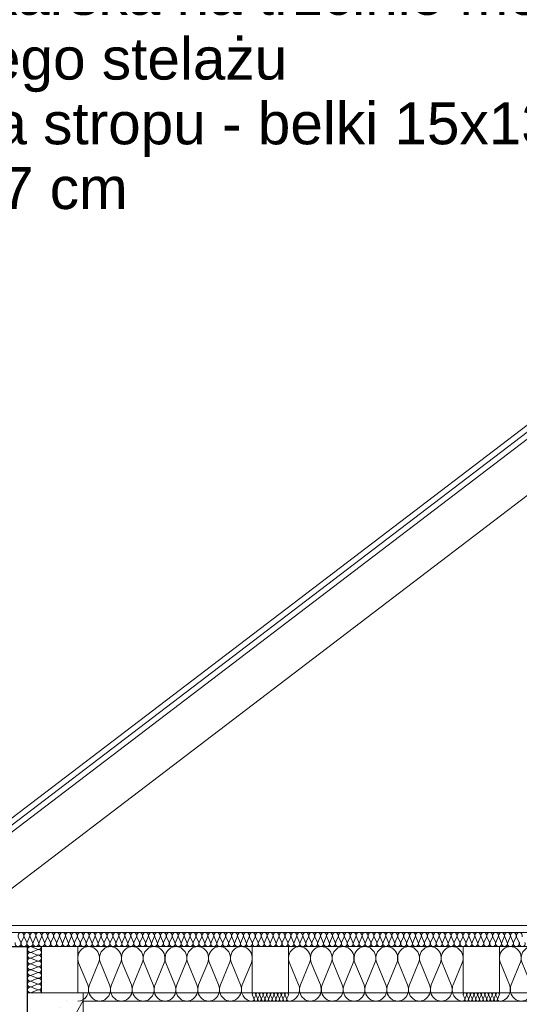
# Model space of a CAD drawing. Extents: x -396299 to -11759, y -15022 to 18278.
# Tile 145 of 205: x -104241 to -102452, y 10632 to 14155. Entities that reach past the tile are written whole.
import ezdxf

# ---------------------------------------------------------------- set-up
doc = ezdxf.new("R2010")
doc.units = 0
doc.header["$MEASUREMENT"] = 0
doc.layers.add('arch izolacje', color=7, linetype='Continuous')
doc.layers.add('Arch ocieplenie', color=7, linetype='Continuous')
doc.layers.add('arch izolacje_Nr_Pióra__24', color=7, linetype='Continuous', lineweight=13, true_color=0x029e21)
doc.layers.add('Inwentaryzacja Konst._Nr_Pióra__25', color=7, linetype='Continuous', lineweight=15, true_color=0x40a5ff)
for name, color, linetype, lineweight in [('Arch ocieplenie_Nr_Pióra__21', 7, 'Continuous', 13), ('Arch opisy_Nr_Pióra__1', 7, 'Continuous', 25), ('INWENT DACH_Nr_Pióra__5', 7, 'Continuous', 13), ('INWENT STROPY_Nr_Pióra__21', 7, 'Continuous', 13), ('INWENT.ŚCIANY_Nr_Pióra__1', 7, 'Continuous', 25), ('Inwentaryzacja Konst._Nr_Pióra__5', 7, 'Continuous', 13)]:
    doc.layers.add(name, color=color, linetype=linetype, lineweight=lineweight)
doc.styles.add('GENERATED_STYLE_8', font='arial.ttf')

# ---------------------------------------------------------------- blocks, each defined once
blk = doc.blocks.new('Ściana_90', base_point=(-104213.6, 7933.2))
at = {"layer": 'Arch ocieplenie_Nr_Pióra__21', "linetype": 'Continuous'}
h = blk.add_hatch(dxfattribs=at)
h.set_pattern_fill('Structural_Concrete', color=256, style=0, pattern_type=2)
h.set_pattern_definition([(0, (0, 0), (0, 623.5383), [60, -300]), (0, (180, 311.8), (0, 623.5383), [60, -300]), (60, (0, 0), (-540, 311.769), [60, -300]), (60, (360, 0), (-540, 311.769), [60, -300]), (120, (60, 0), (540, 311.769), [60, -300]), (120, (420, 0), (540, 311.769), [60, -300]), (0, (0, 60), (0, 120), [0, -120, 0, -180]), (45, (60, 60), (-84.85282, 84.85282), [0, -90, 0, -150])])
h.paths.add_polyline_path([(-104013.6, 7933.2), (-104013.6, 10673.2), (-104213.6, 10673.2), (-104213.6, 7933.2)], flags=0)
for p, q in [((-104013.6, 10673.2), (-104213.6, 10673.2)), ((-104213.6, 10673.2), (-104213.6, 7933.2)), ((-104013.6, 7933.2), (-104013.6, 10673.2)), ((-104163.6, 7933.2), (-104013.6, 7933.2))]:
    blk.add_line(p, q, dxfattribs=at)
blk = doc.blocks.new('Izolacja cieplna 14_211', base_point=(-100508.6, 10838.2))
at = {"layer": 'arch izolacje_Nr_Pióra__24', "linetype": 'Continuous'}
for p, q in [((-104237.6, 10853.1), (-104246.5, 10873.3)), ((-104227, 10873.3), (-104235.8, 10853.1)), ((-104216.4, 10853.1), (-104225.2, 10873.3)), ((-104205.8, 10873.3), (-104214.6, 10853.1)), ((-104195.1, 10853.1), (-104204, 10873.3)), ((-104184.5, 10873.3), (-104193.4, 10853.1)), ((-104173.9, 10853.1), (-104182.7, 10873.3)), ((-104163.3, 10873.3), (-104172.1, 10853.1)), ((-104152.6, 10853.1), (-104161.5, 10873.3)), ((-104142, 10873.3), (-104150.9, 10853.1)), ((-104131.4, 10853.1), (-104140.2, 10873.3)), ((-104120.8, 10873.3), (-104129.6, 10853.1)), ((-104110.2, 10853.1), (-104119, 10873.3)), ((-104099.5, 10873.3), (-104108.4, 10853.1)), ((-104088.9, 10853.1), (-104097.8, 10873.3)), ((-104078.3, 10873.3), (-104087.1, 10853.1)), ((-104067.7, 10853.1), (-104076.5, 10873.3)), ((-104057.1, 10873.3), (-104065.9, 10853.1)), ((-104046.4, 10853.1), (-104055.3, 10873.3)), ((-104035.8, 10873.3), (-104044.7, 10853.1)), ((-104025.2, 10853.1), (-104034, 10873.3)), ((-104014.6, 10873.3), (-104023.4, 10853.1)), ((-104003.9, 10853.1), (-104012.8, 10873.3)), ((-103993.3, 10873.3), (-104002.2, 10853.1)), ((-103982.7, 10853.1), (-103991.5, 10873.3)), ((-103972.1, 10873.3), (-103980.9, 10853.1)), ((-103961.5, 10853.1), (-103970.3, 10873.3)), ((-103950.8, 10873.3), (-103959.7, 10853.1)), ((-103940.2, 10853.1), (-103949.1, 10873.3)), ((-103929.6, 10873.3), (-103938.4, 10853.1)), ((-103919, 10853.1), (-103927.8, 10873.3)), ((-103908.4, 10873.3), (-103917.2, 10853.1)), ((-103897.7, 10853.1), (-103906.6, 10873.3)), ((-103887.1, 10873.3), (-103895.9, 10853.1)), ((-103876.5, 10853.1), (-103885.3, 10873.3)), ((-103865.9, 10873.3), (-103874.7, 10853.1)), ((-103855.2, 10853.1), (-103864.1, 10873.3)), ((-103844.6, 10873.3), (-103853.5, 10853.1)), ((-103834, 10853.1), (-103842.8, 10873.3)), ((-103823.4, 10873.3), (-103832.2, 10853.1)), ((-103812.8, 10853.1), (-103821.6, 10873.3)), ((-103802.1, 10873.3), (-103811, 10853.1)), ((-103791.5, 10853.1), (-103800.4, 10873.3)), ((-103780.9, 10873.3), (-103789.7, 10853.1)), ((-103770.3, 10853.1), (-103779.1, 10873.3)), ((-103759.7, 10873.3), (-103768.5, 10853.1)), ((-103749, 10853.1), (-103757.9, 10873.3)), ((-103738.4, 10873.3), (-103747.2, 10853.1)), ((-103727.8, 10853.1), (-103736.6, 10873.3)), ((-103717.2, 10873.3), (-103726, 10853.1)), ((-103706.5, 10853.1), (-103715.4, 10873.3)), ((-103695.9, 10873.3), (-103704.8, 10853.1)), ((-103685.3, 10853.1), (-103694.1, 10873.3)), ((-103674.7, 10873.3), (-103683.5, 10853.1)), ((-103664.1, 10853.1), (-103672.9, 10873.3)), ((-103653.4, 10873.3), (-103662.3, 10853.1)), ((-103642.8, 10853.1), (-103651.7, 10873.3)), ((-103632.2, 10873.3), (-103641, 10853.1)), ((-103621.6, 10853.1), (-103630.4, 10873.3)), ((-103611, 10873.3), (-103619.8, 10853.1)), ((-103600.3, 10853.1), (-103609.2, 10873.3)), ((-103589.7, 10873.3), (-103598.5, 10853.1)), ((-103579.1, 10853.1), (-103587.9, 10873.3)), ((-103568.5, 10873.3), (-103577.3, 10853.1)), ((-103557.8, 10853.1), (-103566.7, 10873.3)), ((-103547.2, 10873.3), (-103556.1, 10853.1)), ((-103536.6, 10853.1), (-103545.4, 10873.3)), ((-103526, 10873.3), (-103534.8, 10853.1)), ((-103515.4, 10853.1), (-103524.2, 10873.3)), ((-103504.7, 10873.3), (-103513.6, 10853.1)), ((-103494.1, 10853.1), (-103503, 10873.3)), ((-103483.5, 10873.3), (-103492.3, 10853.1)), ((-103472.9, 10853.1), (-103481.7, 10873.3)), ((-103462.3, 10873.3), (-103471.1, 10853.1)), ((-103451.6, 10853.1), (-103460.5, 10873.3)), ((-103441, 10873.3), (-103449.8, 10853.1)), ((-103430.4, 10853.1), (-103439.2, 10873.3)), ((-103419.8, 10873.3), (-103428.6, 10853.1)), ((-103409.1, 10853.1), (-103418, 10873.3)), ((-103398.5, 10873.3), (-103407.4, 10853.1)), ((-103387.9, 10853.1), (-103396.7, 10873.3)), ((-103377.3, 10873.3), (-103386.1, 10853.1)), ((-103366.7, 10853.1), (-103375.5, 10873.3)), ((-103356, 10873.3), (-103364.9, 10853.1)), ((-103345.4, 10853.1), (-103354.3, 10873.3)), ((-103334.8, 10873.3), (-103343.6, 10853.1)), ((-103324.2, 10853.1), (-103333, 10873.3)), ((-103313.6, 10873.3), (-103322.4, 10853.1)), ((-103302.9, 10853.1), (-103311.8, 10873.3)), ((-103292.3, 10873.3), (-103301.1, 10853.1)), ((-103281.7, 10853.1), (-103290.5, 10873.3)), ((-103271.1, 10873.3), (-103279.9, 10853.1)), ((-103260.4, 10853.1), (-103269.3, 10873.3)), ((-103249.8, 10873.3), (-103258.7, 10853.1)), ((-103239.2, 10853.1), (-103248, 10873.3)), ((-103228.6, 10873.3), (-103237.4, 10853.1)), ((-103218, 10853.1), (-103226.8, 10873.3)), ((-103207.3, 10873.3), (-103216.2, 10853.1)), ((-103196.7, 10853.1), (-103205.6, 10873.3)), ((-103186.1, 10873.3), (-103194.9, 10853.1)), ((-103175.5, 10853.1), (-103184.3, 10873.3)), ((-103164.9, 10873.3), (-103173.7, 10853.1)), ((-103154.2, 10853.1), (-103163.1, 10873.3)), ((-103143.6, 10873.3), (-103152.4, 10853.1)), ((-103133, 10853.1), (-103141.8, 10873.3)), ((-103122.4, 10873.3), (-103131.2, 10853.1)), ((-103111.7, 10853.1), (-103120.6, 10873.3)), ((-103101.1, 10873.3), (-103110, 10853.1)), ((-103090.5, 10853.1), (-103099.3, 10873.3)), ((-103079.9, 10873.3), (-103088.7, 10853.1)), ((-103069.3, 10853.1), (-103078.1, 10873.3)), ((-103058.6, 10873.3), (-103067.5, 10853.1)), ((-103048, 10853.1), (-103056.9, 10873.3)), ((-103037.4, 10873.3), (-103046.2, 10853.1)), ((-103026.8, 10853.1), (-103035.6, 10873.3)), ((-103016.2, 10873.3), (-103025, 10853.1)), ((-103005.5, 10853.1), (-103014.4, 10873.3)), ((-102994.9, 10873.3), (-103003.7, 10853.1)), ((-102984.3, 10853.1), (-102993.1, 10873.3)), ((-102973.7, 10873.3), (-102982.5, 10853.1)), ((-102963, 10853.1), (-102971.9, 10873.3)), ((-102952.4, 10873.3), (-102961.3, 10853.1)), ((-102941.8, 10853.1), (-102950.6, 10873.3)), ((-102931.2, 10873.3), (-102940, 10853.1)), ((-102920.6, 10853.1), (-102929.4, 10873.3)), ((-102909.9, 10873.3), (-102918.8, 10853.1)), ((-102899.3, 10853.1), (-102908.2, 10873.3)), ((-102888.7, 10873.3), (-102897.5, 10853.1)), ((-102878.1, 10853.1), (-102886.9, 10873.3)), ((-102867.5, 10873.3), (-102876.3, 10853.1)), ((-102856.8, 10853.1), (-102865.7, 10873.3)), ((-102846.2, 10873.3), (-102855, 10853.1)), ((-102835.6, 10853.1), (-102844.4, 10873.3)), ((-102825, 10873.3), (-102833.8, 10853.1)), ((-102814.3, 10853.1), (-102823.2, 10873.3)), ((-102803.7, 10873.3), (-102812.6, 10853.1)), ((-102793.1, 10853.1), (-102801.9, 10873.3)), ((-102782.5, 10873.3), (-102791.3, 10853.1)), ((-102771.9, 10853.1), (-102780.7, 10873.3)), ((-102761.2, 10873.3), (-102770.1, 10853.1)), ((-102750.6, 10853.1), (-102759.5, 10873.3)), ((-102740, 10873.3), (-102748.8, 10853.1)), ((-102729.4, 10853.1), (-102738.2, 10873.3)), ((-102718.8, 10873.3), (-102727.6, 10853.1)), ((-102708.1, 10853.1), (-102717, 10873.3)), ((-102697.5, 10873.3), (-102706.3, 10853.1)), ((-102686.9, 10853.1), (-102695.7, 10873.3)), ((-102676.3, 10873.3), (-102685.1, 10853.1)), ((-102665.6, 10853.1), (-102674.5, 10873.3)), ((-102655, 10873.3), (-102663.9, 10853.1)), ((-102644.4, 10853.1), (-102653.2, 10873.3)), ((-102633.8, 10873.3), (-102642.6, 10853.1)), ((-102623.2, 10853.1), (-102632, 10873.3)), ((-102612.5, 10873.3), (-102621.4, 10853.1)), ((-102601.9, 10853.1), (-102610.8, 10873.3)), ((-102591.3, 10873.3), (-102600.1, 10853.1)), ((-102580.7, 10853.1), (-102589.5, 10873.3)), ((-102570.1, 10873.3), (-102578.9, 10853.1)), ((-102559.4, 10853.1), (-102568.3, 10873.3)), ((-102548.8, 10873.3), (-102557.6, 10853.1)), ((-102538.2, 10853.1), (-102547, 10873.3)), ((-102527.6, 10873.3), (-102536.4, 10853.1)), ((-102516.9, 10853.1), (-102525.8, 10873.3)), ((-102506.3, 10873.3), (-102515.2, 10853.1)), ((-102495.7, 10853.1), (-102504.5, 10873.3)), ((-102485.1, 10873.3), (-102493.9, 10853.1)), ((-102474.5, 10853.1), (-102483.3, 10873.3)), ((-102463.8, 10873.3), (-102472.7, 10853.1)), ((-102453.2, 10853.1), (-102462.1, 10873.3))]:
    blk.add_line(p, q, dxfattribs=at)
for centre, start_param, end_param in [((-104236.7, 10877.5), 1.158003, 5.125183), ((-104215.5, 10877.5), 1.158003, 5.125183), ((-104194.2, 10877.5), 1.158003, 5.125183), ((-104173, 10877.5), 1.158003, 5.125183), ((-104151.8, 10877.5), 1.158003, 5.125183), ((-104130.5, 10877.5), 1.158003, 5.125183), ((-104109.3, 10877.5), 1.158003, 5.125183), ((-104088, 10877.5), 1.158003, 5.125183), ((-104066.8, 10877.5), 1.158003, 5.125183), ((-104045.5, 10877.5), 1.158003, 5.125183), ((-104024.3, 10877.5), 1.158003, 5.125183), ((-104003.1, 10877.5), 1.158003, 5.125183), ((-103981.8, 10877.5), 1.158003, 5.125183), ((-103960.6, 10877.5), 1.158003, 5.125183), ((-103939.3, 10877.5), 1.158003, 5.125183), ((-103918.1, 10877.5), 1.158003, 5.125183), ((-103896.8, 10877.5), 1.158003, 5.125183), ((-103875.6, 10877.5), 1.158003, 5.125183), ((-103854.4, 10877.5), 1.158003, 5.125183), ((-103833.1, 10877.5), 1.158003, 5.125183), ((-103811.9, 10877.5), 1.158003, 5.125183), ((-103790.6, 10877.5), 1.158003, 5.125183), ((-103769.4, 10877.5), 1.158003, 5.125183), ((-103748.1, 10877.5), 1.158003, 5.125183), ((-103726.9, 10877.5), 1.158003, 5.125183), ((-103705.7, 10877.5), 1.158003, 5.125183), ((-103684.4, 10877.5), 1.158003, 5.125183), ((-103663.2, 10877.5), 1.158003, 5.125183), ((-103641.9, 10877.5), 1.158003, 5.125183), ((-103620.7, 10877.5), 1.158003, 5.125183), ((-103599.4, 10877.5), 1.158003, 5.125183), ((-103578.2, 10877.5), 1.158003, 5.125183), ((-103557, 10877.5), 1.158003, 5.125183), ((-103535.7, 10877.5), 1.158003, 5.125183), ((-103514.5, 10877.5), 1.158003, 5.125183), ((-103493.2, 10877.5), 1.158003, 5.125183), ((-103472, 10877.5), 1.158003, 5.125183), ((-103450.7, 10877.5), 1.158003, 5.125183), ((-103429.5, 10877.5), 1.158003, 5.125183), ((-103408.3, 10877.5), 1.158003, 5.125183), ((-103387, 10877.5), 1.158003, 5.125183), ((-103365.8, 10877.5), 1.158003, 5.125183), ((-103344.5, 10877.5), 1.158003, 5.125183), ((-103323.3, 10877.5), 1.158003, 5.125183), ((-103302, 10877.5), 1.158003, 5.125183), ((-103280.8, 10877.5), 1.158003, 5.125183), ((-103259.6, 10877.5), 1.158003, 5.125183), ((-103238.3, 10877.5), 1.158003, 5.125183), ((-103217.1, 10877.5), 1.158003, 5.125183), ((-103195.8, 10877.5), 1.158003, 5.125183), ((-103174.6, 10877.5), 1.158003, 5.125183), ((-103153.3, 10877.5), 1.158003, 5.125183), ((-103132.1, 10877.5), 1.158003, 5.125183), ((-103110.9, 10877.5), 1.158003, 5.125183), ((-103089.6, 10877.5), 1.158003, 5.125183), ((-103068.4, 10877.5), 1.158003, 5.125183), ((-103047.1, 10877.5), 1.158003, 5.125183), ((-103025.9, 10877.5), 1.158003, 5.125183), ((-103004.6, 10877.5), 1.158003, 5.125183), ((-102983.4, 10877.5), 1.158003, 5.125183), ((-102962.2, 10877.5), 1.158003, 5.125183), ((-102940.9, 10877.5), 1.158003, 5.125183), ((-102919.7, 10877.5), 1.158003, 5.125183), ((-102898.4, 10877.5), 1.158003, 5.125183), ((-102877.2, 10877.5), 1.158003, 5.125183), ((-102855.9, 10877.5), 1.158003, 5.125183), ((-102834.7, 10877.5), 1.158003, 5.125183), ((-102813.5, 10877.5), 1.158003, 5.125183), ((-102792.2, 10877.5), 1.158003, 5.125183), ((-102771, 10877.5), 1.158003, 5.125183), ((-102749.7, 10877.5), 1.158003, 5.125183), ((-102728.5, 10877.5), 1.158003, 5.125183), ((-102707.2, 10877.5), 1.158003, 5.125183), ((-102686, 10877.5), 1.158003, 5.125183), ((-102664.8, 10877.5), 1.158003, 5.125183), ((-102643.5, 10877.5), 1.158003, 5.125183), ((-102622.3, 10877.5), 1.158003, 5.125183), ((-102601, 10877.5), 1.158003, 5.125183), ((-102579.8, 10877.5), 1.158003, 5.125183), ((-102558.5, 10877.5), 1.158003, 5.125183), ((-102537.3, 10877.5), 1.158003, 5.125183), ((-102516.1, 10877.5), 1.158003, 5.125183), ((-102494.8, 10877.5), 1.158003, 5.125183), ((-102473.6, 10877.5), 1.158003, 5.125183), ((-102452.3, 10877.5), 1.158003, 5.125183), ((-104247.4, 10848.8), 4.299595, 8.266774), ((-104226.1, 10848.8), 4.299595, 8.266774), ((-104204.9, 10848.8), 4.299595, 8.266774), ((-104183.6, 10848.8), 4.299595, 8.266774), ((-104162.4, 10848.8), 4.299595, 8.266774), ((-104141.1, 10848.8), 4.299595, 8.266774), ((-104119.9, 10848.8), 4.299595, 8.266774), ((-104098.6, 10848.8), 4.299595, 8.266774), ((-104077.4, 10848.8), 4.299595, 8.266774), ((-104056.2, 10848.8), 4.299595, 8.266774), ((-104034.9, 10848.8), 4.299595, 8.266774), ((-104013.7, 10848.8), 4.299595, 8.266774), ((-103992.4, 10848.8), 4.299595, 8.266774), ((-103971.2, 10848.8), 4.299595, 8.266774), ((-103949.9, 10848.8), 4.299595, 8.266774), ((-103928.7, 10848.8), 4.299595, 8.266774), ((-103907.5, 10848.8), 4.299595, 8.266774), ((-103886.2, 10848.8), 4.299595, 8.266774), ((-103865, 10848.8), 4.299595, 8.266774), ((-103843.7, 10848.8), 4.299595, 8.266774), ((-103822.5, 10848.8), 4.299595, 8.266774), ((-103801.2, 10848.8), 4.299595, 8.266774), ((-103780, 10848.8), 4.299595, 8.266774), ((-103758.8, 10848.8), 4.299595, 8.266774), ((-103737.5, 10848.8), 4.299595, 8.266774), ((-103716.3, 10848.8), 4.299595, 8.266774), ((-103695, 10848.8), 4.299595, 8.266774), ((-103673.8, 10848.8), 4.299595, 8.266774), ((-103652.5, 10848.8), 4.299595, 8.266774), ((-103631.3, 10848.8), 4.299595, 8.266774), ((-103610.1, 10848.8), 4.299595, 8.266774), ((-103588.8, 10848.8), 4.299595, 8.266774), ((-103567.6, 10848.8), 4.299595, 8.266774), ((-103546.3, 10848.8), 4.299595, 8.266774), ((-103525.1, 10848.8), 4.299595, 8.266774), ((-103503.8, 10848.8), 4.299595, 8.266774), ((-103482.6, 10848.8), 4.299595, 8.266774), ((-103461.4, 10848.8), 4.299595, 8.266774), ((-103440.1, 10848.8), 4.299595, 8.266774), ((-103418.9, 10848.8), 4.299595, 8.266774), ((-103397.6, 10848.8), 4.299595, 8.266774), ((-103376.4, 10848.8), 4.299595, 8.266774), ((-103355.1, 10848.8), 4.299595, 8.266774), ((-103333.9, 10848.8), 4.299595, 8.266774), ((-103312.7, 10848.8), 4.299595, 8.266774), ((-103291.4, 10848.8), 4.299595, 8.266774), ((-103270.2, 10848.8), 4.299595, 8.266774), ((-103248.9, 10848.8), 4.299595, 8.266774), ((-103227.7, 10848.8), 4.299595, 8.266774), ((-103206.4, 10848.8), 4.299595, 8.266774), ((-103185.2, 10848.8), 4.299595, 8.266774), ((-103164, 10848.8), 4.299595, 8.266774), ((-103142.7, 10848.8), 4.299595, 8.266774), ((-103121.5, 10848.8), 4.299595, 8.266774), ((-103100.2, 10848.8), 4.299595, 8.266774), ((-103079, 10848.8), 4.299595, 8.266774), ((-103057.7, 10848.8), 4.299595, 8.266774), ((-103036.5, 10848.8), 4.299595, 8.266774), ((-103015.3, 10848.8), 4.299595, 8.266774), ((-102994, 10848.8), 4.299595, 8.266774), ((-102972.8, 10848.8), 4.299595, 8.266774), ((-102951.5, 10848.8), 4.299595, 8.266774), ((-102930.3, 10848.8), 4.299595, 8.266774), ((-102909, 10848.8), 4.299595, 8.266774), ((-102887.8, 10848.8), 4.299595, 8.266774), ((-102866.6, 10848.8), 4.299595, 8.266774), ((-102845.3, 10848.8), 4.299595, 8.266774), ((-102824.1, 10848.8), 4.299595, 8.266774), ((-102802.8, 10848.8), 4.299595, 8.266774), ((-102781.6, 10848.8), 4.299595, 8.266774), ((-102760.3, 10848.8), 4.299595, 8.266774), ((-102739.1, 10848.8), 4.299595, 8.266774), ((-102717.9, 10848.8), 4.299595, 8.266774), ((-102696.6, 10848.8), 4.299595, 8.266774), ((-102675.4, 10848.8), 4.299595, 8.266774), ((-102654.1, 10848.8), 4.299595, 8.266774), ((-102632.9, 10848.8), 4.299595, 8.266774), ((-102611.6, 10848.8), 4.299595, 8.266774), ((-102590.4, 10848.8), 4.299595, 8.266774), ((-102569.2, 10848.8), 4.299595, 8.266774), ((-102547.9, 10848.8), 4.299595, 8.266774), ((-102526.7, 10848.8), 4.299595, 8.266774), ((-102505.4, 10848.8), 4.299595, 8.266774), ((-102484.2, 10848.8), 4.299595, 8.266774), ((-102462.9, 10848.8), 4.299595, 8.266774), ((-102441.7, 10848.8), 4.299595, 8.266774)]:
    blk.add_ellipse(centre, major_axis=(0, -10.6), ratio=0.998803, start_param=start_param, end_param=end_param, dxfattribs=at)
blk = doc.blocks.new('Izolacja cieplna 14_212', base_point=(-103408.6, 10643.2))
at = {"layer": 'arch izolacje_Nr_Pióra__24', "linetype": 'Continuous'}
for p, q in [((-103997.8, 10701.3), (-104030.3, 10780.1)), ((-103958.7, 10780.1), (-103991.2, 10701.3)), ((-103919.7, 10701.3), (-103952.2, 10780.1)), ((-103880.6, 10780.1), (-103913.1, 10701.3)), ((-103841.6, 10701.3), (-103874.1, 10780.1)), ((-103802.5, 10780.1), (-103835, 10701.3)), ((-103763.4, 10701.3), (-103795.9, 10780.1)), ((-103724.4, 10780.1), (-103756.9, 10701.3)), ((-103685.3, 10701.3), (-103717.8, 10780.1)), ((-103646.2, 10780.1), (-103678.7, 10701.3)), ((-103607.2, 10701.3), (-103639.7, 10780.1)), ((-103568.1, 10780.1), (-103600.6, 10701.3)), ((-103529.1, 10701.3), (-103561.6, 10780.1)), ((-103490, 10780.1), (-103522.5, 10701.3)), ((-103450.9, 10701.3), (-103483.4, 10780.1)), ((-103411.9, 10780.1), (-103444.4, 10701.3))]:
    blk.add_line(p, q, dxfattribs=at)
for centre, start_param, end_param in [((-103994.5, 10796.7), 1.158003, 5.125183), ((-103916.4, 10796.7), 1.158003, 5.125183), ((-103838.3, 10796.7), 1.158003, 5.125183), ((-103760.2, 10796.7), 1.158003, 5.125183), ((-103682, 10796.7), 1.158003, 5.125183), ((-103603.9, 10796.7), 1.158003, 5.125183), ((-103525.8, 10796.7), 1.158003, 5.125183), ((-103447.7, 10796.7), 1.158003, 5.125183), ((-104033.6, 10684.7), 0, 1.983589), ((-103955.5, 10684.7), 4.299595, 8.266774), ((-103877.3, 10684.7), 4.299595, 8.266774), ((-103799.2, 10684.7), 4.299595, 8.266774), ((-103721.1, 10684.7), 4.299595, 8.266774), ((-103643, 10684.7), 4.299595, 8.266774), ((-103564.8, 10684.7), 4.299595, 8.266774), ((-103486.7, 10684.7), 4.299595, 8.266774), ((-103408.6, 10684.7), 4.299596, 6.283185)]:
    blk.add_ellipse(centre, major_axis=(0, -41.5), ratio=0.941888, start_param=start_param, end_param=end_param, dxfattribs=at)
blk = doc.blocks.new('Izolacja cieplna 14_213', base_point=(-104163.6, 10838.2))
at = {"layer": 'arch izolacje_Nr_Pióra__24', "linetype": 'Continuous'}
for p, q in [((-104198.7, 10837.3), (-104178.5, 10828.7)), ((-104178.5, 10827), (-104198.7, 10818.4)), ((-104198.7, 10816.7), (-104178.5, 10808.1)), ((-104178.5, 10806.4), (-104198.7, 10797.8)), ((-104198.7, 10796.1), (-104178.5, 10787.5)), ((-104178.5, 10785.8), (-104198.7, 10777.2)), ((-104198.7, 10775.4), (-104178.5, 10766.9)), ((-104178.5, 10765.1), (-104198.7, 10756.5)), ((-104198.7, 10754.8), (-104178.5, 10746.2)), ((-104178.5, 10744.5), (-104198.7, 10735.9)), ((-104198.7, 10734.2), (-104178.5, 10725.6)), ((-104178.5, 10723.9), (-104198.7, 10715.3)), ((-104198.7, 10713.6), (-104178.5, 10705)), ((-104178.5, 10703.3), (-104198.7, 10694.7)), ((-104198.7, 10692.9), (-104178.5, 10684.4)), ((-104178.5, 10682.6), (-104198.7, 10674))]:
    blk.add_line(p, q, dxfattribs=at)
for centre, start_param, end_param in [((-104203, 10827.9), 1.158003, 5.125183), ((-104203, 10807.2), 1.158003, 5.125183), ((-104174.2, 10838.2), 4.299596, 6.283185), ((-104174.2, 10817.6), 4.299595, 8.266774), ((-104203, 10786.6), 1.158003, 5.125183), ((-104174.2, 10796.9), 4.299595, 8.266774), ((-104174.2, 10776.3), 4.299595, 8.266774), ((-104203, 10766), 1.158003, 5.125183), ((-104203, 10745.4), 1.158003, 5.125183), ((-104174.2, 10755.7), 4.299595, 8.266774), ((-104174.2, 10735.1), 4.299595, 8.266774), ((-104203, 10724.7), 1.158003, 5.125183), ((-104203, 10704.1), 1.158003, 5.125183), ((-104174.2, 10714.4), 4.299595, 8.266774), ((-104203, 10683.5), 1.158003, 5.125183), ((-104174.2, 10693.8), 4.299595, 8.266774), ((-104174.2, 10673.2), 0, 1.983589)]:
    blk.add_ellipse(centre, major_axis=(10.6, 0), ratio=0.96977, start_param=start_param, end_param=end_param, dxfattribs=at)
blk = doc.blocks.new('Izolacja cieplna 14_218', base_point=(-102653.6, 10643.2))
at = {"layer": 'arch izolacje_Nr_Pióra__24', "linetype": 'Continuous'}
for p, q in [((-103242.8, 10701.3), (-103275.3, 10780.1)), ((-103203.7, 10780.1), (-103236.2, 10701.3)), ((-103164.7, 10701.3), (-103197.2, 10780.1)), ((-103125.6, 10780.1), (-103158.1, 10701.3)), ((-103086.6, 10701.3), (-103119.1, 10780.1)), ((-103047.5, 10780.1), (-103080, 10701.3)), ((-103008.4, 10701.3), (-103040.9, 10780.1)), ((-102969.4, 10780.1), (-103001.9, 10701.3)), ((-102930.3, 10701.3), (-102962.8, 10780.1)), ((-102891.2, 10780.1), (-102923.7, 10701.3)), ((-102852.2, 10701.3), (-102884.7, 10780.1)), ((-102813.1, 10780.1), (-102845.6, 10701.3)), ((-102774.1, 10701.3), (-102806.6, 10780.1)), ((-102735, 10780.1), (-102767.5, 10701.3)), ((-102695.9, 10701.3), (-102728.4, 10780.1)), ((-102656.9, 10780.1), (-102689.4, 10701.3))]:
    blk.add_line(p, q, dxfattribs=at)
for centre, start_param, end_param in [((-103239.5, 10796.7), 1.158003, 5.125183), ((-103161.4, 10796.7), 1.158003, 5.125183), ((-103083.3, 10796.7), 1.158003, 5.125183), ((-103005.2, 10796.7), 1.158003, 5.125183), ((-102927, 10796.7), 1.158003, 5.125183), ((-102848.9, 10796.7), 1.158003, 5.125183), ((-102770.8, 10796.7), 1.158003, 5.125183), ((-102692.7, 10796.7), 1.158003, 5.125183), ((-103278.6, 10684.7), 0, 1.983589), ((-103200.5, 10684.7), 4.299595, 8.266774), ((-103122.3, 10684.7), 4.299595, 8.266774), ((-103044.2, 10684.7), 4.299595, 8.266774), ((-102966.1, 10684.7), 4.299595, 8.266774), ((-102888, 10684.7), 4.299595, 8.266774), ((-102809.8, 10684.7), 4.299595, 8.266774), ((-102731.7, 10684.7), 4.299595, 8.266774), ((-102653.6, 10684.7), 4.299596, 6.283185)]:
    blk.add_ellipse(centre, major_axis=(0, -41.5), ratio=0.941888, start_param=start_param, end_param=end_param, dxfattribs=at)
blk = doc.blocks.new('Izolacja cieplna 14_219', base_point=(-101898.6, 10643.2))
at = {"layer": 'arch izolacje_Nr_Pióra__24', "linetype": 'Continuous'}
for p, q in [((-102487.8, 10701.3), (-102520.3, 10780.1)), ((-102448.7, 10780.1), (-102481.2, 10701.3)), ((-102409.7, 10701.3), (-102442.2, 10780.1)), ((-102370.6, 10780.1), (-102403.1, 10701.3)), ((-102331.6, 10701.3), (-102364.1, 10780.1)), ((-102292.5, 10780.1), (-102325, 10701.3)), ((-102253.4, 10701.3), (-102285.9, 10780.1)), ((-102214.4, 10780.1), (-102246.9, 10701.3)), ((-102175.3, 10701.3), (-102207.8, 10780.1)), ((-102136.2, 10780.1), (-102168.7, 10701.3)), ((-102097.2, 10701.3), (-102129.7, 10780.1)), ((-102058.1, 10780.1), (-102090.6, 10701.3)), ((-102019.1, 10701.3), (-102051.6, 10780.1)), ((-101980, 10780.1), (-102012.5, 10701.3)), ((-101940.9, 10701.3), (-101973.4, 10780.1)), ((-101901.9, 10780.1), (-101934.4, 10701.3))]:
    blk.add_line(p, q, dxfattribs=at)
for centre, start_param, end_param in [((-102484.5, 10796.7), 1.158003, 5.125183), ((-102406.4, 10796.7), 1.158003, 5.125183), ((-102328.3, 10796.7), 1.158003, 5.125183), ((-102250.2, 10796.7), 1.158003, 5.125183), ((-102172, 10796.7), 1.158003, 5.125183), ((-102093.9, 10796.7), 1.158003, 5.125183), ((-102015.8, 10796.7), 1.158003, 5.125183), ((-101937.7, 10796.7), 1.158003, 5.125183), ((-102523.6, 10684.7), 0, 1.983589), ((-102445.5, 10684.7), 4.299595, 8.266774), ((-102367.3, 10684.7), 4.299595, 8.266774), ((-102289.2, 10684.7), 4.299595, 8.266774), ((-102211.1, 10684.7), 4.299595, 8.266774), ((-102133, 10684.7), 4.299595, 8.266774), ((-102054.8, 10684.7), 4.299595, 8.266774), ((-101976.7, 10684.7), 4.299595, 8.266774), ((-101898.6, 10684.7), 4.299596, 6.283185)]:
    blk.add_ellipse(centre, major_axis=(0, -41.5), ratio=0.941888, start_param=start_param, end_param=end_param, dxfattribs=at)
blk = doc.blocks.new('Izolacja cieplna 14_249', base_point=(-102523.6, 10643.2))
at = {"layer": 'arch izolacje_Nr_Pióra__24', "linetype": 'Continuous'}
for p, q in [((-102647.6, 10652.1), (-102653, 10664.2)), ((-102641.1, 10664.2), (-102646.5, 10652.1)), ((-102634.6, 10652.1), (-102640, 10664.2)), ((-102628.1, 10664.2), (-102633.5, 10652.1)), ((-102621.6, 10652.1), (-102627, 10664.2)), ((-102615.1, 10664.2), (-102620.5, 10652.1)), ((-102608.6, 10652.1), (-102614, 10664.2)), ((-102602.1, 10664.2), (-102607.5, 10652.1)), ((-102595.6, 10652.1), (-102601, 10664.2)), ((-102589.1, 10664.2), (-102594.5, 10652.1)), ((-102582.6, 10652.1), (-102588, 10664.2)), ((-102576.1, 10664.2), (-102581.5, 10652.1)), ((-102569.6, 10652.1), (-102575, 10664.2)), ((-102563.1, 10664.2), (-102568.5, 10652.1)), ((-102556.6, 10652.1), (-102562, 10664.2)), ((-102550.1, 10664.2), (-102555.5, 10652.1)), ((-102543.6, 10652.1), (-102549, 10664.2)), ((-102537.1, 10664.2), (-102542.5, 10652.1)), ((-102530.6, 10652.1), (-102536, 10664.2)), ((-102524.1, 10664.2), (-102529.5, 10652.1))]:
    blk.add_line(p, q, dxfattribs=at)
for centre, start_param, end_param in [((-102647.1, 10666.8), 2.728799, 6.695979), ((-102653.6, 10649.6), 1.570796, 3.554385), ((-102640.6, 10649.6), 5.870392, 9.837571), ((-102634.1, 10666.8), 2.728799, 6.695979), ((-102627.6, 10649.6), 5.870392, 9.837571), ((-102621.1, 10666.8), 2.728799, 6.695979), ((-102614.6, 10649.6), 5.870392, 9.837571), ((-102608.1, 10666.8), 2.728799, 6.695979), ((-102601.6, 10649.6), 5.870392, 9.837571), ((-102595.1, 10666.8), 2.728799, 6.695979), ((-102588.6, 10649.6), 5.870392, 9.837571), ((-102582.1, 10666.8), 2.728799, 6.695979), ((-102575.6, 10649.6), 5.870392, 9.837571), ((-102569.1, 10666.8), 2.728799, 6.695979), ((-102562.6, 10649.6), 5.870392, 9.837571), ((-102556.1, 10666.8), 2.728799, 6.695979), ((-102549.6, 10649.6), 5.870392, 9.837571), ((-102543.1, 10666.8), 2.728799, 6.695979), ((-102536.6, 10649.6), 5.870392, 9.837571), ((-102530.1, 10666.8), 2.728799, 6.695979), ((-102523.6, 10649.6), 5.870392, 7.853982)]:
    blk.add_ellipse(centre, major_axis=(-6.5, 0), ratio=0.981591, start_param=start_param, end_param=end_param, dxfattribs=at)
blk = doc.blocks.new('Izolacja cieplna 14_250', base_point=(-103278.6, 10643.2))
at = {"layer": 'arch izolacje_Nr_Pióra__24', "linetype": 'Continuous'}
for p, q in [((-103402.6, 10652.1), (-103408, 10664.2)), ((-103396.1, 10664.2), (-103401.5, 10652.1)), ((-103389.6, 10652.1), (-103395, 10664.2)), ((-103383.1, 10664.2), (-103388.5, 10652.1)), ((-103376.6, 10652.1), (-103382, 10664.2)), ((-103370.1, 10664.2), (-103375.5, 10652.1)), ((-103363.6, 10652.1), (-103369, 10664.2)), ((-103357.1, 10664.2), (-103362.5, 10652.1)), ((-103350.6, 10652.1), (-103356, 10664.2)), ((-103344.1, 10664.2), (-103349.5, 10652.1)), ((-103337.6, 10652.1), (-103343, 10664.2)), ((-103331.1, 10664.2), (-103336.5, 10652.1)), ((-103324.6, 10652.1), (-103330, 10664.2)), ((-103318.1, 10664.2), (-103323.5, 10652.1)), ((-103311.6, 10652.1), (-103317, 10664.2)), ((-103305.1, 10664.2), (-103310.5, 10652.1)), ((-103298.6, 10652.1), (-103304, 10664.2)), ((-103292.1, 10664.2), (-103297.5, 10652.1)), ((-103285.6, 10652.1), (-103291, 10664.2)), ((-103279.1, 10664.2), (-103284.5, 10652.1))]:
    blk.add_line(p, q, dxfattribs=at)
for centre, start_param, end_param in [((-103402.1, 10666.8), 2.728799, 6.695979), ((-103408.6, 10649.6), 1.570796, 3.554385), ((-103395.6, 10649.6), 5.870392, 9.837571), ((-103389.1, 10666.8), 2.728799, 6.695979), ((-103382.6, 10649.6), 5.870392, 9.837571), ((-103376.1, 10666.8), 2.728799, 6.695979), ((-103369.6, 10649.6), 5.870392, 9.837571), ((-103363.1, 10666.8), 2.728799, 6.695979), ((-103356.6, 10649.6), 5.870392, 9.837571), ((-103350.1, 10666.8), 2.728799, 6.695979), ((-103343.6, 10649.6), 5.870392, 9.837571), ((-103337.1, 10666.8), 2.728799, 6.695979), ((-103330.6, 10649.6), 5.870392, 9.837571), ((-103324.1, 10666.8), 2.728799, 6.695979), ((-103317.6, 10649.6), 5.870392, 9.837571), ((-103311.1, 10666.8), 2.728799, 6.695979), ((-103304.6, 10649.6), 5.870392, 9.837571), ((-103298.1, 10666.8), 2.728799, 6.695979), ((-103291.6, 10649.6), 5.870392, 9.837571), ((-103285.1, 10666.8), 2.728799, 6.695979), ((-103278.6, 10649.6), 5.870392, 7.853982)]:
    blk.add_ellipse(centre, major_axis=(-6.5, 0), ratio=0.981591, start_param=start_param, end_param=end_param, dxfattribs=at)

msp = doc.modelspace()

# ---------------------------------------------------------------- linework, layer by layer
at = {"layer": 'INWENT DACH_Nr_Pióra__5', "linetype": 'Continuous'}
for p, q in [((-104833.6, 10869), (-97703.6, 16299.8)), ((-104813.6, 10859), (-97703.6, 16274.6))]:
    msp.add_line(p, q, dxfattribs=at)
at = {"layer": 'INWENT STROPY_Nr_Pióra__21', "linetype": 'Continuous'}
for p, q in [((-104268.6, 10913.2), (-100508.6, 10913.2)), ((-100508.6, 10888.2), (-104268.6, 10888.2)), ((-100733.6, 10643.2), (-104013.6, 10643.2))]:
    msp.add_line(p, q, dxfattribs=at)
at = {"layer": 'INWENT.ŚCIANY_Nr_Pióra__1', "linetype": 'Continuous'}
for p in [(-104633.6, 10838.2), (-104213.6, -3251.8)]:
    msp.add_line(p, (-104213.6, 10838.2), dxfattribs=at)
at = {"layer": 'Inwentaryzacja Konst._Nr_Pióra__25', "linetype": 'Continuous'}
for p, q in [((-97523.6, 10838.2), (-104213.6, 10838.2)), ((-104163.6, 10673.2), (-104163.6, 10838.2)), ((-104163.6, 10838.2), (-104033.6, 10838.2)), ((-104033.6, 10838.2), (-104033.6, 10673.2)), ((-103408.6, 10673.2), (-103408.6, 10838.2)), ((-103408.6, 10838.2), (-103278.6, 10838.2)), ((-103278.6, 10838.2), (-103278.6, 10673.2)), ((-102653.6, 10838.2), (-102523.6, 10838.2)), ((-102653.6, 10673.2), (-102653.6, 10838.2)), ((-102523.6, 10838.2), (-102523.6, 10673.2)), ((-104033.6, 10673.2), (-104163.6, 10673.2)), ((-100733.6, 10673.2), (-104013.6, 10673.2)), ((-103278.6, 10673.2), (-103408.6, 10673.2)), ((-102523.6, 10673.2), (-102653.6, 10673.2))]:
    msp.add_line(p, q, dxfattribs=at)
at = {"layer": 'Inwentaryzacja Konst._Nr_Pióra__5', "linetype": 'Continuous'}
for p, q in [((-104813.6, 10833.9), (-97703.6, 16249.5)), ((-104347, 10988.2), (-100508.6, 13911.8))]:
    msp.add_line(p, q, dxfattribs=at)

# ---------------------------------------------------------------- block references
at = {"layer": 'arch izolacje', "color": 104, "linetype": 'Continuous', "lineweight": 20, "true_color": 0x029e21}
for name, p in [('Izolacja cieplna 14_211', (-100508.6, 10838.2)), ('Izolacja cieplna 14_213', (-104163.6, 10838.2)), ('Izolacja cieplna 14_212', (-103408.6, 10643.2)), ('Izolacja cieplna 14_218', (-102653.6, 10643.2)), ('Izolacja cieplna 14_219', (-101898.6, 10643.2)), ('Izolacja cieplna 14_250', (-103278.6, 10643.2)), ('Izolacja cieplna 14_249', (-102523.6, 10643.2))]:
    msp.add_blockref(name, p, dxfattribs=at)
at = {"layer": 'Arch ocieplenie'}
msp.add_blockref('Ściana_90', (-104213.6, 7933.2), dxfattribs=at)

# ---------------------------------------------------------------- texts
at = {"layer": 'Arch opisy_Nr_Pióra__1', "linetype": 'Continuous', "insert": (-106136.9, 16638.9), "char_height": 150, "width": 6374.89, "attachment_point": 1, "line_spacing_factor": 0.926415, "style": 'GENERATED_STYLE_8'}
msp.add_mtext('\\A1;{\\fArial|b1|i0|c0|p38;D      - STROP NAD PARTEREM\\P           CZĘŚĆ WYSOKA BUDYNKU:\\P\\fArial|b0|i0|c0|p38;1,0    - terrakota\\P2,2    - płyta OSB felcowana \\P1,0    - płyta pilśniowa twarda\\P2,0    - podłoga drewniana\\P7,0  - warstwa polepy \\P2,0    - istniejące deski ślepego pułapu\\P8,0    - istniejąca pustka powietrzna\\P3,0    - drewniany stelaż z krawędziaków 3x4 cm co 15 cm\\P2,5    - zaprawa tynkarska na trzcinie mocowanej \\P           do drewnianego stelażu\\PCzęść konstrukcyjna stropu - belki 15x13 cm \\Pw rozstawie około 87 cm}', dxfattribs=at)

doc.saveas('drawing.dxf')
